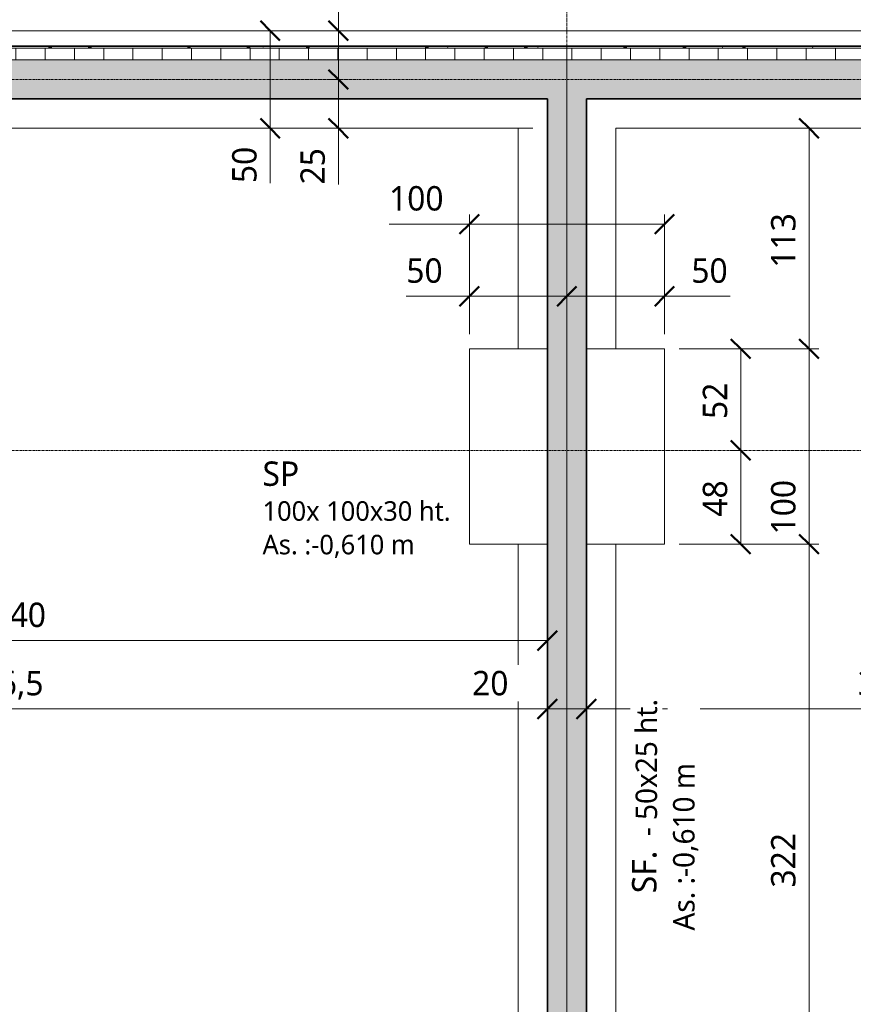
# Model space of a CAD drawing. Header units: millimetres. Extents: x -71430 to 44598, y -31313 to 11233.
# Tile 7 of 14: x -59381 to -55108, y -21766 to -16723. Entities that reach past the tile are written whole.
import ezdxf

# ---------------------------------------------------------------- set-up
doc = ezdxf.new("R2010")
doc.units = ezdxf.units.MM
doc.linetypes.add('Ligne de quadrillage', pattern=[22.225, 12.7, -3.175, 3.175, -3.175])
for name, color, linetype, lineweight in [('A-ANNO-DIMS', 211, 'Continuous', 9), ('A-ANNO-DIMS-50', 211, 'Continuous', 9), ('A-DETL-MBND', 5, 'Continuous', 18), ('A-ROOF', 132, 'Continuous', 18), ('A-WALL', 113, 'Continuous', 18), ('A-WALL-PATT', 111, 'Continuous', 35), ('S-FNDN-IDEN', 2, 'Continuous', 9), ('S-GRID', 1, 'Continuous', 9)]:
    doc.layers.add(name, color=color, linetype=linetype, lineweight=lineweight)
doc.styles.add('Roboto', font='txt', dxfattribs={"height": 125})
doc.styles.add('Roboto_1', font='txt', dxfattribs={"height": 100})
doc.styles.add('Roboto_2', font='txt', dxfattribs={"height": 110})
doc.styles.add('Roboto_B', font='txt', dxfattribs={"height": 125})
doc.dimstyles.new('Diagonale_-_Arial_2_5_mm', dxfattribs={"dimscale": 304.8, "dimtxt": 131.342559, "dimasz": 0.328084, "dimexe": 0.164042, "dimexo": 0.246063, "dimgap": 0.082021, "dimtad": 1, "dimdec": 1, "dimlfac": 0.1, "dimrnd": 0.1, "dimdsep": 46, "dimtxsty": 'Roboto', "dimblk1": 'OBLIQUE', "dimblk2": 'OBLIQUE', "dimsah": 1, "dimcen": 0.09, "dimazin": 0, "dimtfac": 1, "dimtdec": 4, "dimtix": 1, "dimtmove": 1, "dimatfit": 3, "dimfxl": 1, "dimtvp": 1, "dimtfill": 1, "dimtolj": 1, "dimtzin": 0, "dimarcsym": 2})
doc.dimstyles.new('Diagonale_-_Arial_2_5_mm_1', dxfattribs={"dimscale": 304.8, "dimtxt": 131.342559, "dimasz": 0.328084, "dimexe": 0.164042, "dimexo": 0.246063, "dimgap": 0.082021, "dimtad": 1, "dimdec": 1, "dimlfac": 0.1, "dimrnd": 0.1, "dimdsep": 46, "dimtxsty": 'Roboto', "dimblk1": 'OBLIQUE', "dimblk2": 'OBLIQUE', "dimsah": 1, "dimcen": 0.09, "dimazin": 0, "dimtfac": 1, "dimtdec": 4, "dimtix": 1, "dimtmove": 0, "dimatfit": 3, "dimfxl": 1, "dimtvp": 1, "dimtfill": 1, "dimtolj": 1, "dimtzin": 0, "dimarcsym": 2})
pattern_1 = [(0, (0, 0), (406.4, 101.6), [16.764, -288.036, 16.764, -288.036, -1625.6]), (0, (0, 0), (406.4, 101.6), [-609.6, 16.764, -592.836, 16.764, -288.036, -711.2]), (0, (0, 0), (406.4, 101.6), [-1524, 16.764, -186.436, 16.764, -491.236]), (120, (152.4, 50.8), (-291.18818, 301.15272), [16.764, -288.036, 16.764, -288.036, -1625.6]), (120, (152.4, 50.8), (-291.18818, 301.15272), [-609.6, 16.764, -592.836, 16.764, -288.036, -711.2]), (120, (152.4, 50.8), (-291.18818, 301.15272), [-1524, 16.764, -186.436, 16.764, -491.236]), (240, (203.2, 254), (-115.21182, -402.75272), [16.764, -288.036, 16.764, -288.036, -1625.6]), (240, (203.2, 254), (-115.21182, -402.75272), [-609.6, 16.764, -592.836, 16.764, -288.036, -711.2]), (240, (203.2, 254), (-115.21182, -402.75272), [-1524, 16.764, -186.436, 16.764, -491.236])]
pattern_2 = [(0, (0, 0), (0, 150), []), (90, (0, 0), (-150, 9e-15), [])]

# ---------------------------------------------------------------- blocks, each defined once
blk = doc.blocks.new('DIMBLOCK55-Fondation B_O_')
at = {"layer": 'A-ANNO-DIMS-50', "lineweight": 50}
for p, q in [((-62240.9, -20253), (-62190.9, -20203)), ((-56675.9, -20253), (-56625.9, -20203)), ((-62240.9, -20253), (-62290.9, -20303)), ((-56675.9, -20253), (-56725.9, -20303))]:
    blk.add_line(p, q, dxfattribs=at)
at = {"layer": 'A-ANNO-DIMS-50'}
for p, q in [((-62240.9, -20253), (-62240.9, -20203)), ((-56675.9, -20253), (-56675.9, -20203)), ((-62240.9, -20253), (-56675.9, -20253)), ((-62240.9, -20253), (-62240.9, -20257.3)), ((-56675.9, -20253), (-56675.9, -20257.3))]:
    blk.add_line(p, q, dxfattribs=at)
at = {"layer": 'A-ANNO-DIMS-50', "color": 0, "insert": (-59674.4, -20058.5), "char_height": 125, "width": 518.591, "attachment_point": 1, "line_spacing_factor": 1.016846, "style": 'Roboto', "bg_fill": 3, "box_fill_scale": 1.25, "bg_fill_color": 256, "bg_fill_true_color": 13158600, "bg_fill_transparency": 0}
blk.add_mtext('556,5', dxfattribs=at)
blk = doc.blocks.new('_Oblique')
at = {"color": 0, "linetype": 'ByBlock', "lineweight": -2}
blk.add_line((-0.5, -0.5), (0.5, 0.5), dxfattribs=at)
blk = doc.blocks.new('DIMBLOCK56-Fondation B_O_')
at = {"layer": 'A-ANNO-DIMS-50', "lineweight": 50}
for p, q in [((-56675.9, -20253), (-56625.9, -20203)), ((-56475.9, -20253), (-56425.9, -20203)), ((-56675.9, -20253), (-56725.9, -20303)), ((-56475.9, -20253), (-56525.9, -20303))]:
    blk.add_line(p, q, dxfattribs=at)
at = {"layer": 'A-ANNO-DIMS-50'}
for p, q in [((-56675.9, -20253), (-56675.9, -20203)), ((-56475.9, -20253), (-56475.9, -20203)), ((-57061.7, -20253), (-56862.5, -20253)), ((-56862.5, -20253), (-56575.9, -20253)), ((-56675.9, -20253), (-56475.9, -20253)), ((-56675.9, -20253), (-56675.9, -20257.3)), ((-56475.9, -20253), (-56475.9, -20257.3))]:
    blk.add_line(p, q, dxfattribs=at)
at = {"layer": 'A-ANNO-DIMS-50', "color": 0, "insert": (-57061.7, -20058.5), "char_height": 125, "width": 238.959, "attachment_point": 1, "line_spacing_factor": 1.016846, "style": 'Roboto', "bg_fill": 3, "box_fill_scale": 1.25, "bg_fill_color": 256, "bg_fill_true_color": 13158600, "bg_fill_transparency": 0}
blk.add_mtext('20', dxfattribs=at)
blk = doc.blocks.new('DIMBLOCK57-Fondation B_O_')
at = {"layer": 'A-ANNO-DIMS-50', "lineweight": 50}
for p, q in [((-56475.9, -20253), (-56425.9, -20203)), ((-53395.9, -20253), (-53345.9, -20203)), ((-56475.9, -20253), (-56525.9, -20303)), ((-53395.9, -20253), (-53445.9, -20303))]:
    blk.add_line(p, q, dxfattribs=at)
at = {"layer": 'A-ANNO-DIMS-50'}
for p, q in [((-56475.9, -20253), (-56475.9, -20203)), ((-53395.9, -20253), (-53395.9, -20203)), ((-56475.9, -20253), (-53395.9, -20253)), ((-56475.9, -20253), (-56475.9, -20257.3)), ((-53395.9, -20253), (-53395.9, -20257.3))]:
    blk.add_line(p, q, dxfattribs=at)
at = {"layer": 'A-ANNO-DIMS-50', "color": 0, "insert": (-55085.2, -20058.5), "char_height": 125, "width": 358.438, "attachment_point": 1, "line_spacing_factor": 1.016846, "style": 'Roboto', "bg_fill": 3, "box_fill_scale": 1.25, "bg_fill_color": 256, "bg_fill_true_color": 13158600, "bg_fill_transparency": 0}
blk.add_mtext('308', dxfattribs=at)
blk = doc.blocks.new('DIMBLOCK60-Fondation B_O_')
at = {"layer": 'A-ANNO-DIMS-50'}
for p, q in [((-62075.9, -19903), (-62075.9, -19546.4)), ((-56675.9, -19903), (-56675.9, -19853)), ((-62075.9, -19903), (-56675.9, -19903)), ((-62075.9, -19903), (-62075.9, -19953)), ((-56675.9, -19903), (-56675.9, -19907.3))]:
    blk.add_line(p, q, dxfattribs=at)
at = {"layer": 'A-ANNO-DIMS-50', "lineweight": 50}
for p, q in [((-62075.9, -19903), (-62025.9, -19853)), ((-56675.9, -19903), (-56625.9, -19853)), ((-62075.9, -19903), (-62125.9, -19953)), ((-56675.9, -19903), (-56725.9, -19953))]:
    blk.add_line(p, q, dxfattribs=at)
at = {"layer": 'A-ANNO-DIMS-50', "color": 0, "insert": (-59525.2, -19708.5), "char_height": 125, "width": 358.438, "attachment_point": 1, "line_spacing_factor": 1.016846, "style": 'Roboto', "bg_fill": 3, "box_fill_scale": 1.25, "bg_fill_color": 256, "bg_fill_true_color": 13158600, "bg_fill_transparency": 0}
blk.add_mtext('540', dxfattribs=at)
blk = doc.blocks.new('DIMBLOCK64-Fondation B_O_')
at = {"layer": 'A-ANNO-DIMS-50', "lineweight": 50}
for p, q in [((-55334.9, -17278.8), (-55384.9, -17228.8)), ((-55334.9, -17278.8), (-55284.9, -17328.8)), ((-55334.9, -18408.8), (-55384.9, -18358.8)), ((-55334.9, -18408.8), (-55284.9, -18458.8))]:
    blk.add_line(p, q, dxfattribs=at)
at = {"layer": 'A-ANNO-DIMS-50'}
for p, q in [((-55334.9, -17278.8), (-55339.2, -17278.8)), ((-55334.9, -17278.8), (-55334.9, -18408.8)), ((-55334.9, -17278.8), (-55284.9, -17278.8)), ((-55334.9, -18408.8), (-56000.9, -18408.8)), ((-55334.9, -18408.8), (-55284.9, -18408.8))]:
    blk.add_line(p, q, dxfattribs=at)
at = {"layer": 'A-ANNO-DIMS-50', "color": 0, "insert": (-55529.4, -17993.1), "char_height": 125, "width": 358.438, "attachment_point": 1, "rotation": 90, "line_spacing_factor": 1.016846, "style": 'Roboto', "bg_fill": 3, "box_fill_scale": 1.25, "bg_fill_color": 256, "bg_fill_true_color": 13158600, "bg_fill_transparency": 0}
blk.add_mtext('113', dxfattribs=at)
blk = doc.blocks.new('DIMBLOCK65-Fondation B_O_')
at = {"layer": 'A-ANNO-DIMS-50'}
for p, q in [((-55334.9, -18408.8), (-56000.9, -18408.8)), ((-55334.9, -18408.8), (-55334.9, -19408.8)), ((-55334.9, -18408.8), (-55284.9, -18408.8)), ((-55334.9, -19060.7), (-55334.9, -18908.8)), ((-55334.9, -19359.4), (-55334.9, -19060.7)), ((-55334.9, -19408.8), (-56000.9, -19408.8)), ((-55334.9, -19408.8), (-55284.9, -19408.8))]:
    blk.add_line(p, q, dxfattribs=at)
at = {"layer": 'A-ANNO-DIMS-50', "lineweight": 50}
for p, q in [((-55334.9, -18408.8), (-55384.9, -18358.8)), ((-55334.9, -18408.8), (-55284.9, -18458.8)), ((-55334.9, -19408.8), (-55384.9, -19358.8)), ((-55334.9, -19408.8), (-55284.9, -19458.8))]:
    blk.add_line(p, q, dxfattribs=at)
at = {"layer": 'A-ANNO-DIMS-50', "color": 0, "insert": (-55529.4, -19359.4), "char_height": 125, "width": 358.438, "attachment_point": 1, "rotation": 90, "line_spacing_factor": 1.016846, "style": 'Roboto', "bg_fill": 3, "box_fill_scale": 1.25, "bg_fill_color": 256, "bg_fill_true_color": 13158600, "bg_fill_transparency": 0}
blk.add_mtext('100', dxfattribs=at)
blk = doc.blocks.new('DIMBLOCK66-Fondation B_O_')
at = {"layer": 'A-ANNO-DIMS-50', "lineweight": 50}
for p, q in [((-55334.9, -19408.8), (-55384.9, -19358.8)), ((-55334.9, -19408.8), (-55284.9, -19458.8)), ((-55334.9, -22628.8), (-55384.9, -22578.8)), ((-55334.9, -22628.8), (-55284.9, -22678.8))]:
    blk.add_line(p, q, dxfattribs=at)
at = {"layer": 'A-ANNO-DIMS-50'}
for p, q in [((-55334.9, -19408.8), (-56000.9, -19408.8)), ((-55334.9, -19408.8), (-55334.9, -22628.8)), ((-55334.9, -19408.8), (-55284.9, -19408.8)), ((-55334.9, -22628.8), (-56000.9, -22628.8)), ((-55334.9, -22628.8), (-55284.9, -22628.8))]:
    blk.add_line(p, q, dxfattribs=at)
at = {"layer": 'A-ANNO-DIMS-50', "color": 0, "insert": (-55529.4, -21168.1), "char_height": 125, "width": 358.438, "attachment_point": 1, "rotation": 90, "line_spacing_factor": 1.016846, "style": 'Roboto', "bg_fill": 3, "box_fill_scale": 1.25, "bg_fill_color": 256, "bg_fill_true_color": 13158600, "bg_fill_transparency": 0}
blk.add_mtext('322', dxfattribs=at)
blk = doc.blocks.new('DIMBLOCK77-Fondation B_O_')
at = {"layer": 'A-ANNO-DIMS-50', "lineweight": 50}
for p, q in [((-55684.9, -18928.8), (-55734.9, -18878.8)), ((-55684.9, -18928.8), (-55634.9, -18978.8)), ((-55684.9, -19408.8), (-55734.9, -19358.8)), ((-55684.9, -19408.8), (-55634.9, -19458.8))]:
    blk.add_line(p, q, dxfattribs=at)
at = {"layer": 'A-ANNO-DIMS-50'}
for p, q in [((-55684.9, -18928.8), (-55734.9, -18928.8)), ((-55684.9, -19408.8), (-55684.9, -18928.8)), ((-55684.9, -18928.8), (-55680.7, -18928.8)), ((-55684.9, -19408.8), (-56000.9, -19408.8)), ((-55684.9, -19408.8), (-55634.9, -19408.8))]:
    blk.add_line(p, q, dxfattribs=at)
at = {"layer": 'A-ANNO-DIMS-50', "color": 0, "insert": (-55879.4, -19268.3), "char_height": 125, "width": 238.959, "attachment_point": 1, "rotation": 90, "line_spacing_factor": 1.016846, "style": 'Roboto', "bg_fill": 3, "box_fill_scale": 1.25, "bg_fill_color": 256, "bg_fill_true_color": 13158600, "bg_fill_transparency": 0}
blk.add_mtext('48', dxfattribs=at)
blk = doc.blocks.new('DIMBLOCK78-Fondation B_O_')
at = {"layer": 'A-ANNO-DIMS-50'}
for p, q in [((-55684.9, -18408.8), (-56000.9, -18408.8)), ((-55684.9, -18928.8), (-55684.9, -18408.8)), ((-55684.9, -18408.8), (-55634.9, -18408.8)), ((-55684.9, -18928.8), (-55734.9, -18928.8)), ((-55684.9, -18928.8), (-55680.7, -18928.8))]:
    blk.add_line(p, q, dxfattribs=at)
at = {"layer": 'A-ANNO-DIMS-50', "lineweight": 50}
for p, q in [((-55684.9, -18408.8), (-55734.9, -18358.8)), ((-55684.9, -18408.8), (-55634.9, -18458.8)), ((-55684.9, -18928.8), (-55734.9, -18878.8)), ((-55684.9, -18928.8), (-55634.9, -18978.8))]:
    blk.add_line(p, q, dxfattribs=at)
at = {"layer": 'A-ANNO-DIMS-50', "color": 0, "insert": (-55879.4, -18768.3), "char_height": 125, "width": 238.959, "attachment_point": 1, "rotation": 90, "line_spacing_factor": 1.016846, "style": 'Roboto', "bg_fill": 3, "box_fill_scale": 1.25, "bg_fill_color": 256, "bg_fill_true_color": 13158600, "bg_fill_transparency": 0}
blk.add_mtext('52', dxfattribs=at)
blk = doc.blocks.new('DIMBLOCK79-Fondation B_O_')
at = {"layer": 'A-ANNO-DIMS-50', "lineweight": 50}
for p, q in [((-57075.9, -17769.6), (-57025.9, -17719.6)), ((-56075.9, -17769.6), (-56025.9, -17719.6)), ((-57075.9, -17769.6), (-57125.9, -17819.6)), ((-56075.9, -17769.6), (-56125.9, -17819.6))]:
    blk.add_line(p, q, dxfattribs=at)
at = {"layer": 'A-ANNO-DIMS-50'}
for p, q in [((-57075.9, -17769.6), (-57075.9, -17719.6)), ((-56075.9, -17769.6), (-56075.9, -17719.6)), ((-57487.5, -17769.6), (-57188.8, -17769.6)), ((-57188.8, -17769.6), (-56575.9, -17769.6)), ((-57075.9, -17769.6), (-56075.9, -17769.6)), ((-57075.9, -17769.6), (-57075.9, -18333.8)), ((-56075.9, -17769.6), (-56075.9, -18333.8))]:
    blk.add_line(p, q, dxfattribs=at)
at = {"layer": 'A-ANNO-DIMS-50', "color": 0, "insert": (-57487.5, -17575.1), "char_height": 125, "width": 358.438, "attachment_point": 1, "line_spacing_factor": 1.016846, "style": 'Roboto', "bg_fill": 3, "box_fill_scale": 1.25, "bg_fill_color": 256, "bg_fill_true_color": 13158600, "bg_fill_transparency": 0}
blk.add_mtext('100', dxfattribs=at)
blk = doc.blocks.new('DIMBLOCK80-Fondation B_O_')
at = {"layer": 'A-ANNO-DIMS-50', "lineweight": 50}
for p, q in [((-57075.9, -18139.6), (-57025.9, -18089.6)), ((-56575.9, -18139.6), (-56525.9, -18089.6)), ((-57075.9, -18139.6), (-57125.9, -18189.6)), ((-56575.9, -18139.6), (-56625.9, -18189.6))]:
    blk.add_line(p, q, dxfattribs=at)
at = {"layer": 'A-ANNO-DIMS-50'}
for p, q in [((-57075.9, -18139.6), (-57075.9, -18089.6)), ((-56575.9, -18139.6), (-56575.9, -18089.6)), ((-57399, -18139.6), (-57199.9, -18139.6)), ((-57199.9, -18139.6), (-56825.9, -18139.6)), ((-57075.9, -18139.6), (-56575.9, -18139.6)), ((-57075.9, -18139.6), (-57075.9, -18333.8)), ((-56575.9, -18139.6), (-56575.9, -18143.9))]:
    blk.add_line(p, q, dxfattribs=at)
at = {"layer": 'A-ANNO-DIMS-50', "color": 0, "insert": (-57399, -17945.1), "char_height": 125, "width": 238.959, "attachment_point": 1, "line_spacing_factor": 1.016846, "style": 'Roboto', "bg_fill": 3, "box_fill_scale": 1.25, "bg_fill_color": 256, "bg_fill_true_color": 13158600, "bg_fill_transparency": 0}
blk.add_mtext('50', dxfattribs=at)
blk = doc.blocks.new('DIMBLOCK81-Fondation B_O_')
at = {"layer": 'A-ANNO-DIMS-50', "lineweight": 50}
for p, q in [((-56575.9, -18139.6), (-56525.9, -18089.6)), ((-56075.9, -18139.6), (-56025.9, -18089.6)), ((-56575.9, -18139.6), (-56625.9, -18189.6)), ((-56075.9, -18139.6), (-56125.9, -18189.6))]:
    blk.add_line(p, q, dxfattribs=at)
at = {"layer": 'A-ANNO-DIMS-50'}
for p, q in [((-56575.9, -18139.6), (-56575.9, -18089.6)), ((-56075.9, -18139.6), (-56075.9, -18089.6)), ((-56575.9, -18139.6), (-56075.9, -18139.6)), ((-56575.9, -18139.6), (-56575.9, -18143.9)), ((-55938, -18139.6), (-56325.9, -18139.6)), ((-56075.9, -18139.6), (-56075.9, -18333.8)), ((-55738.9, -18139.6), (-55938, -18139.6))]:
    blk.add_line(p, q, dxfattribs=at)
at = {"layer": 'A-ANNO-DIMS-50', "color": 0, "insert": (-55938, -17945.1), "char_height": 125, "width": 238.959, "attachment_point": 1, "line_spacing_factor": 1.016846, "style": 'Roboto', "bg_fill": 3, "box_fill_scale": 1.25, "bg_fill_color": 256, "bg_fill_true_color": 13158600, "bg_fill_transparency": 0}
blk.add_mtext('50', dxfattribs=at)
blk = doc.blocks.new('DIMBLOCK91-Fondation B_O_')
at = {"layer": 'A-ANNO-DIMS-50', "lineweight": 50}
for p, q in [((-60830.9, -17278.8), (-60880.9, -17228.8)), ((-60830.9, -17278.8), (-60780.9, -17328.8)), ((-60830.9, -18408.8), (-60880.9, -18358.8)), ((-60830.9, -18408.8), (-60780.9, -18458.8))]:
    blk.add_line(p, q, dxfattribs=at)
at = {"layer": 'A-ANNO-DIMS-50'}
for p, q in [((-60830.9, -17278.8), (-60880.9, -17278.8)), ((-60830.9, -17278.8), (-60830.9, -18408.8)), ((-60830.9, -17278.8), (-56750.9, -17278.8)), ((-60830.9, -18408.8), (-61365.3, -18408.8)), ((-60830.9, -18408.8), (-60780.9, -18408.8))]:
    blk.add_line(p, q, dxfattribs=at)
at = {"layer": 'A-ANNO-DIMS-50', "color": 0, "insert": (-61025.4, -17993.1), "char_height": 125, "width": 358.438, "attachment_point": 1, "rotation": 90, "line_spacing_factor": 1.016846, "style": 'Roboto', "bg_fill": 3, "box_fill_scale": 1.25, "bg_fill_color": 256, "bg_fill_true_color": 13158600, "bg_fill_transparency": 0}
blk.add_mtext('113', dxfattribs=at)
blk = doc.blocks.new('DIMBLOCK104-Fondation B_O_')
at = {"layer": 'A-ANNO-DIMS-50', "lineweight": 50}
for p, q in [((-57747.1, -17028.8), (-57797.1, -16978.8)), ((-57747.1, -17028.8), (-57697.1, -17078.8)), ((-57747.1, -17278.8), (-57797.1, -17228.8)), ((-57747.1, -17278.8), (-57697.1, -17328.8))]:
    blk.add_line(p, q, dxfattribs=at)
at = {"layer": 'A-ANNO-DIMS-50'}
for p, q in [((-57747.1, -17028.8), (-57797.1, -17028.8)), ((-57747.1, -17278.8), (-57747.1, -17028.8)), ((-57747.1, -17028.8), (-57742.9, -17028.8)), ((-57747.1, -17367.6), (-57747.1, -17153.8)), ((-57747.1, -17278.8), (-57797.1, -17278.8)), ((-57747.1, -17278.8), (-56750.9, -17278.8)), ((-57747.1, -17566.7), (-57747.1, -17367.6))]:
    blk.add_line(p, q, dxfattribs=at)
at = {"layer": 'A-ANNO-DIMS-50', "color": 0, "insert": (-57941.6, -17566.7), "char_height": 125, "width": 238.959, "attachment_point": 1, "rotation": 90, "line_spacing_factor": 1.016846, "style": 'Roboto', "bg_fill": 3, "box_fill_scale": 1.25, "bg_fill_color": 256, "bg_fill_true_color": 13158600, "bg_fill_transparency": 0}
blk.add_mtext('25', dxfattribs=at)
blk = doc.blocks.new('DIMBLOCK105-Fondation B_O_')
at = {"layer": 'A-ANNO-DIMS-50'}
for p, q in [((-57747.1, -16486.1), (-57747.1, -16685.3)), ((-57747.1, -16685.3), (-57747.1, -16903.8)), ((-57747.1, -16778.8), (-57797.1, -16778.8)), ((-57747.1, -17028.8), (-57747.1, -16778.8)), ((-57747.1, -16778.8), (-56750.9, -16778.8)), ((-57747.1, -17028.8), (-57797.1, -17028.8)), ((-57747.1, -17028.8), (-57742.9, -17028.8))]:
    blk.add_line(p, q, dxfattribs=at)
at = {"layer": 'A-ANNO-DIMS-50', "lineweight": 50}
for p, q in [((-57747.1, -16778.8), (-57797.1, -16728.8)), ((-57747.1, -16778.8), (-57697.1, -16828.8)), ((-57747.1, -17028.8), (-57797.1, -16978.8)), ((-57747.1, -17028.8), (-57697.1, -17078.8))]:
    blk.add_line(p, q, dxfattribs=at)
at = {"layer": 'A-ANNO-DIMS-50', "color": 0, "insert": (-57941.6, -16685.3), "char_height": 125, "width": 238.959, "attachment_point": 1, "rotation": 90, "line_spacing_factor": 1.016846, "style": 'Roboto', "bg_fill": 3, "box_fill_scale": 1.25, "bg_fill_color": 256, "bg_fill_true_color": 13158600, "bg_fill_transparency": 0}
blk.add_mtext('25', dxfattribs=at)
blk = doc.blocks.new('DIMBLOCK115-Fondation B_O_')
at = {"layer": 'A-ANNO-DIMS-50', "lineweight": 50}
for p, q in [((-58097.1, -16778.8), (-58147.1, -16728.8)), ((-58097.1, -16778.8), (-58047.1, -16828.8)), ((-58097.1, -17278.8), (-58147.1, -17228.8)), ((-58097.1, -17278.8), (-58047.1, -17328.8))]:
    blk.add_line(p, q, dxfattribs=at)
at = {"layer": 'A-ANNO-DIMS-50'}
for p, q in [((-58097.1, -16778.8), (-58147.1, -16778.8)), ((-58097.1, -17278.8), (-58097.1, -16778.8)), ((-58097.1, -16778.8), (-58092.9, -16778.8)), ((-58097.1, -17360.7), (-58097.1, -17028.8)), ((-58097.1, -17278.8), (-58147.1, -17278.8)), ((-58097.1, -17278.8), (-58092.9, -17278.8)), ((-58097.1, -17559.8), (-58097.1, -17360.7))]:
    blk.add_line(p, q, dxfattribs=at)
at = {"layer": 'A-ANNO-DIMS-50', "color": 0, "insert": (-58291.6, -17559.8), "char_height": 125, "width": 238.959, "attachment_point": 1, "rotation": 90, "line_spacing_factor": 1.016846, "style": 'Roboto', "bg_fill": 3, "box_fill_scale": 1.25, "bg_fill_color": 256, "bg_fill_true_color": 13158600, "bg_fill_transparency": 0}
blk.add_mtext('50', dxfattribs=at)

msp = doc.modelspace()

# ---------------------------------------------------------------- hatches: boundary and pattern name
at = {"layer": 'A-WALL-PATT', "lineweight": 18}
h = msp.add_hatch(dxfattribs=at)
h.set_pattern_fill('FP_1', color=256, style=0, pattern_type=2)
h.set_pattern_definition(pattern_1)
h.paths.add_polyline_path([(-56575.87, -16868.76), (-56575.87, -16858.76), (-62345.87, -16858.76), (-62335.87, -16868.76), (-57110.12, -16868.76)])
h = msp.add_hatch(dxfattribs=at)
h.set_pattern_fill('FP_2', color=256, style=0, pattern_type=2)
h.set_pattern_definition(pattern_2)
h.paths.add_polyline_path([(-56575.87, -16928.76), (-56575.87, -16868.76), (-62335.87, -16868.76), (-62275.87, -16928.76), (-56675.87, -16928.76)])
h = msp.add_hatch(dxfattribs=at)
h.set_pattern_fill('FP_1', color=256, style=0, pattern_type=2)
h.set_pattern_definition(pattern_1)
h.paths.add_polyline_path([(-53135.87, -16868.76), (-53125.87, -16858.76), (-56575.87, -16858.76), (-56575.87, -16868.76), (-53484.99, -16868.76)])
h = msp.add_hatch(dxfattribs=at)
h.set_pattern_fill('FP_2', color=256, style=0, pattern_type=2)
h.set_pattern_definition(pattern_2)
h.paths.add_polyline_path([(-53195.87, -16928.76), (-53135.87, -16868.76), (-56575.87, -16868.76), (-56575.87, -16928.76), (-53395.87, -16928.76)])
for points in [[(-56675.87, -17128.76), (-56575.87, -17128.76), (-56575.87, -16928.76), (-62275.87, -16928.76), (-62075.87, -17128.76), (-57110.12, -17128.76)], [(-56475.87, -26528.76), (-56475.87, -17128.76), (-56675.87, -17128.76), (-56675.87, -26528.76), (-56575.87, -26528.76)]]:
    msp.add_hatch(color=256, dxfattribs=at).paths.add_polyline_path(points)
at = {"layer": 'A-WALL-PATT'}
msp.add_hatch(color=256, dxfattribs=at).paths.add_polyline_path([(-53484.99, -17128.76), (-53395.87, -17128.76), (-53195.87, -16928.76), (-56575.87, -16928.76), (-56575.87, -17128.76), (-54210.02, -17128.76)])

# ---------------------------------------------------------------- linework, layer by layer
at = {"layer": 'A-DETL-MBND'}
for p, q in [((-53125.87, -16778.76), (-62425.87, -16778.76)), ((-61925.87, -17278.76), (-56825.87, -17278.76)), ((-56825.87, -17278.76), (-56825.87, -18408.76)), ((-56325.87, -17278.76), (-53545.87, -17278.76)), ((-56325.87, -18408.76), (-56325.87, -17278.76)), ((-56825.87, -18408.76), (-57075.87, -18408.76)), ((-57075.87, -18408.76), (-57075.87, -19408.76)), ((-56825.87, -18408.76), (-56675.87, -18408.76)), ((-56675.87, -18408.76), (-56825.87, -18408.76)), ((-56475.87, -18408.76), (-56325.87, -18408.76)), ((-56325.87, -18408.76), (-56475.87, -18408.76)), ((-56075.87, -18408.76), (-56325.87, -18408.76)), ((-56075.87, -19408.76), (-56075.87, -18408.76)), ((-57075.87, -19408.76), (-56825.87, -19408.76)), ((-56675.87, -19408.76), (-56825.87, -19408.76)), ((-56825.87, -19408.76), (-56825.87, -22628.76)), ((-56825.87, -19408.76), (-56675.87, -19408.76)), ((-56325.87, -19408.76), (-56475.87, -19408.76)), ((-56475.87, -19408.76), (-56325.87, -19408.76)), ((-56325.87, -22628.76), (-56325.87, -19408.76)), ((-56325.87, -19408.76), (-56075.87, -19408.76))]:
    msp.add_line(p, q, dxfattribs=at)
at = {"layer": 'A-ROOF'}
for p, q in [((-67985.87, -16858.76), (-49476.22, -16858.76)), ((-56575.87, -16858.76), (-56575.87, -28528.76))]:
    msp.add_line(p, q, dxfattribs=at)
at = {"layer": 'A-WALL', "lineweight": 35}
for p, q in [((-53125.87, -16858.76), (-62345.87, -16858.76)), ((-62075.87, -17128.76), (-56675.87, -17128.76)), ((-56675.87, -17128.76), (-56675.87, -26528.76)), ((-56475.87, -17128.76), (-53395.87, -17128.76)), ((-56475.87, -26528.76), (-56475.87, -17128.76))]:
    msp.add_line(p, q, dxfattribs=at)
at = {"layer": 'A-WALL'}
for p, q in [((-53135.87, -16868.76), (-62335.87, -16868.76)), ((-53195.87, -16928.76), (-62275.87, -16928.76))]:
    msp.add_line(p, q, dxfattribs=at)
at = {"layer": 'S-GRID', "linetype": 'Ligne de quadrillage'}
for p, q in [((-56575.87, -30662.78), (-56575.87, -14841.44)), ((-70779.85, -17028.76), (-47362.36, -17028.76)), ((-70779.85, -18928.76), (-47362.36, -18928.76))]:
    msp.add_line(p, q, dxfattribs=at)

# ---------------------------------------------------------------- texts
at = {"layer": 'S-FNDN-IDEN', "attachment_point": 1}
for s, insert, char_height, width, style in [('SP', (-58135.85, -18985.48), 125, 268.5653, 'Roboto_B'), ('100x 100x30 ht.', (-58135.85, -19189.22), 100, 1222.5734, 'Roboto_1')]:
    msp.add_mtext(s, dxfattribs=dict(at, insert=insert, char_height=char_height, width=width, style=style))
at = {"layer": 'S-FNDN-IDEN', "insert": (-56241.95, -21197), "char_height": 125, "width": 308.6497, "attachment_point": 1, "rotation": 90, "style": 'Roboto_B', "bg_fill": 3, "box_fill_scale": 1.25, "bg_fill_color": 256, "bg_fill_true_color": 13158600, "bg_fill_transparency": 0}
msp.add_mtext('SF.', dxfattribs=at)

# ---------------------------------------------------------------- next in the draw order: dimensions: what is measured, and where the dimension line sits
at = {"layer": 'A-ANNO-DIMS'}
dim = msp.add_linear_dim(base=(-55334.94, -18408.76), p1=(-55264.23, -17278.76), p2=(-56075.87, -18408.76), angle=90, dimstyle='Diagonale_-_Arial_2_5_mm_1', override={"dimpost": '<>', "dimfxl": 1391.275873}, dxfattribs=at)
dim.commit()
dim.dimension.update_dxf_attribs({"geometry": 'DIMBLOCK64-Fondation B_O_', "text_midpoint": (-55424.16, -17843.76)})
for base, p1, p2, override, picture, middle in [((-56675.87, -19902.98), (-62075.87, -19471.37), (-56675.87, -19832.27), {"dimpost": '<>', "dimfxl": 5412.046506}, 'DIMBLOCK60-Fondation B_O_', (-59375.87, -19813.76)), ((-56675.87, -20252.98), (-62240.87, -20182.27), (-56675.87, -20182.27), {"dimpost": '<>', "dimfxl": 5565}, 'DIMBLOCK55-Fondation B_O_', (-59458.37, -20164.58))]:
    dim = msp.add_linear_dim(base=base, p1=p1, p2=p2, dimstyle='Diagonale_-_Arial_2_5_mm_1', override=override, dxfattribs=at)
    dim.commit()
    dim.dimension.update_dxf_attribs({"geometry": picture, "text_midpoint": middle})

# ---------------------------------------------------------------- next in the draw order: texts
at = {"layer": 'S-FNDN-IDEN', "insert": (-58135.85, -19361.2), "char_height": 100, "width": 990.0841, "attachment_point": 1, "style": 'Roboto_1'}
msp.add_mtext('As. :-0,610 m', dxfattribs=at)

# ---------------------------------------------------------------- next in the draw order: dimensions: what is measured, and where the dimension line sits
at = {"layer": 'A-ANNO-DIMS'}
dim = msp.add_linear_dim(base=(-55334.94, -19408.76), p1=(-56075.87, -18408.76), p2=(-56075.87, -19408.76), angle=90, dimstyle='Diagonale_-_Arial_2_5_mm', override={"dimpost": '<>', "dimfxl": 1000}, dxfattribs=at)
dim.commit()
dim.dimension.update_dxf_attribs({"geometry": 'DIMBLOCK65-Fondation B_O_', "text_midpoint": (-55446.1, -19180.19), "dimtype": 160, "text_rotation": 90})
dim = msp.add_linear_dim(base=(-56475.87, -20252.98), p1=(-56675.87, -20182.27), p2=(-56475.87, -20182.27), dimstyle='Diagonale_-_Arial_2_5_mm', override={"dimpost": '<>', "dimfxl": 200}, dxfattribs=at)
dim.commit()
dim.dimension.update_dxf_attribs({"geometry": 'DIMBLOCK56-Fondation B_O_', "text_midpoint": (-56942.18, -20141.83), "dimtype": 160})

# ---------------------------------------------------------------- next in the draw order: dimensions: what is measured, and where the dimension line sits
dim = msp.add_linear_dim(base=(-53395.87, -20252.98), p1=(-56475.87, -20182.27), p2=(-53395.87, -20182.27), dimstyle='Diagonale_-_Arial_2_5_mm_1', override={"dimpost": '<>', "dimfxl": 3080}, dxfattribs=at)
dim.commit()
dim.dimension.update_dxf_attribs({"geometry": 'DIMBLOCK57-Fondation B_O_', "text_midpoint": (-54935.87, -20163.76)})

# ---------------------------------------------------------------- next in the draw order: texts
at = {"layer": 'S-FNDN-IDEN', "insert": (-56223.68, -20942.5), "char_height": 110, "width": 945.9912, "attachment_point": 1, "rotation": 90, "style": 'Roboto_2', "bg_fill": 3, "box_fill_scale": 1.25, "bg_fill_color": 256, "bg_fill_true_color": 13158600, "bg_fill_transparency": 0}
msp.add_mtext(' - 50x25 ht.', dxfattribs=at)

# ---------------------------------------------------------------- next in the draw order: dimensions: what is measured, and where the dimension line sits
at = {"layer": 'A-ANNO-DIMS'}
dim = msp.add_linear_dim(base=(-55334.94, -22628.76), p1=(-56075.87, -19408.76), p2=(-56075.87, -22628.76), angle=90, dimstyle='Diagonale_-_Arial_2_5_mm_1', override={"dimpost": '<>', "dimfxl": 3220}, dxfattribs=at)
dim.commit()
dim.dimension.update_dxf_attribs({"geometry": 'DIMBLOCK66-Fondation B_O_', "text_midpoint": (-55424.16, -21018.76)})

# ---------------------------------------------------------------- next in the draw order: texts
at = {"layer": 'S-FNDN-IDEN', "insert": (-56031.68, -21388.12), "char_height": 110, "width": 1110.3372, "attachment_point": 1, "rotation": 90, "style": 'Roboto_2', "bg_fill": 3, "box_fill_scale": 1.25, "bg_fill_color": 256, "bg_fill_true_color": 13158600, "bg_fill_transparency": 0}
msp.add_mtext('As. :-0,610 m', dxfattribs=at)

# ---------------------------------------------------------------- next in the draw order: dimensions: what is measured, and where the dimension line sits
at = {"layer": 'A-ANNO-DIMS'}
dim = msp.add_linear_dim(base=(-55684.94, -18928.76), p1=(-56075.87, -19408.76), p2=(-55755.65, -18928.76), angle=90, dimstyle='Diagonale_-_Arial_2_5_mm_1', override={"dimpost": '<>', "dimfxl": 577.005776}, dxfattribs=at)
dim.commit()
dim.dimension.update_dxf_attribs({"geometry": 'DIMBLOCK77-Fondation B_O_', "text_midpoint": (-55774.16, -19168.76)})

# ---------------------------------------------------------------- next in the draw order: dimensions: what is measured, and where the dimension line sits
dim = msp.add_linear_dim(base=(-55684.94, -18408.76), p1=(-55755.65, -18928.76), p2=(-56075.87, -18408.76), angle=90, dimstyle='Diagonale_-_Arial_2_5_mm_1', override={"dimpost": '<>', "dimfxl": 610.684588}, dxfattribs=at)
dim.commit()
dim.dimension.update_dxf_attribs({"geometry": 'DIMBLOCK78-Fondation B_O_', "text_midpoint": (-55774.16, -18668.76)})

# ---------------------------------------------------------------- next in the draw order: dimensions: what is measured, and where the dimension line sits
dim = msp.add_linear_dim(base=(-56075.87, -17769.63), p1=(-57075.87, -18408.76), p2=(-56075.87, -18408.76), dimstyle='Diagonale_-_Arial_2_5_mm', override={"dimpost": '<>', "dimfxl": 1000}, dxfattribs=at)
dim.commit()
dim.dimension.update_dxf_attribs({"geometry": 'DIMBLOCK79-Fondation B_O_', "text_midpoint": (-57308.26, -17658.47), "dimtype": 160})

# ---------------------------------------------------------------- next in the draw order: dimensions: what is measured, and where the dimension line sits
dim = msp.add_linear_dim(base=(-56575.87, -18139.63), p1=(-57075.87, -18408.76), p2=(-56575.87, -18068.92), dimstyle='Diagonale_-_Arial_2_5_mm', override={"dimpost": '<>', "dimfxl": 604.560198}, dxfattribs=at)
dim.commit()
dim.dimension.update_dxf_attribs({"geometry": 'DIMBLOCK80-Fondation B_O_', "text_midpoint": (-57279.53, -18028.47), "dimtype": 160})

# ---------------------------------------------------------------- next in the draw order: dimensions: what is measured, and where the dimension line sits
dim = msp.add_linear_dim(base=(-60830.87, -18408.76), p1=(-56675.87, -17278.76), p2=(-61440.27, -18408.76), angle=90, dimstyle='Diagonale_-_Arial_2_5_mm_1', override={"dimpost": '<>', "dimfxl": 4896.574457}, dxfattribs=at)
dim.commit()
dim.dimension.update_dxf_attribs({"geometry": 'DIMBLOCK91-Fondation B_O_', "text_midpoint": (-60920.09, -17843.76)})
dim = msp.add_linear_dim(base=(-56075.87, -18139.63), p1=(-56575.87, -18068.92), p2=(-56075.87, -18408.76), dimstyle='Diagonale_-_Arial_2_5_mm', override={"dimpost": '<>', "dimfxl": 604.560198}, dxfattribs=at)
dim.commit()
dim.dimension.update_dxf_attribs({"geometry": 'DIMBLOCK81-Fondation B_O_', "text_midpoint": (-55818.56, -18028.47), "dimtype": 160})

# ---------------------------------------------------------------- next in the draw order: dimensions: what is measured, and where the dimension line sits
for base, p1, p2, override, picture, middle in [((-58097.15, -16778.76), (-58167.86, -17278.76), (-58167.86, -16778.76), {"dimpost": '<>', "dimfxl": 500}, 'DIMBLOCK115-Fondation B_O_', (-58208.3, -17440.34)), ((-57747.15, -17028.76), (-56675.87, -17278.76), (-57817.86, -17028.76), {"dimpost": '<>', "dimfxl": 1169.033664}, 'DIMBLOCK104-Fondation B_O_', (-57858.3, -17447.27))]:
    dim = msp.add_linear_dim(base=base, p1=p1, p2=p2, angle=90, dimstyle='Diagonale_-_Arial_2_5_mm', override=override, dxfattribs=at)
    dim.commit()
    dim.dimension.update_dxf_attribs({"geometry": picture, "text_midpoint": middle, "dimtype": 160, "text_rotation": 90})

# ---------------------------------------------------------------- next in the draw order: dimensions: what is measured, and where the dimension line sits
dim = msp.add_linear_dim(base=(-57747.15, -16778.76), p1=(-57817.86, -17028.76), p2=(-56675.87, -16778.76), angle=90, dimstyle='Diagonale_-_Arial_2_5_mm', override={"dimpost": '<>', "dimfxl": 1169.033664}, dxfattribs=at)
dim.commit()
dim.dimension.update_dxf_attribs({"geometry": 'DIMBLOCK105-Fondation B_O_', "text_midpoint": (-57858.3, -16565.8), "dimtype": 160, "text_rotation": 90})

doc.saveas('drawing.dxf')
